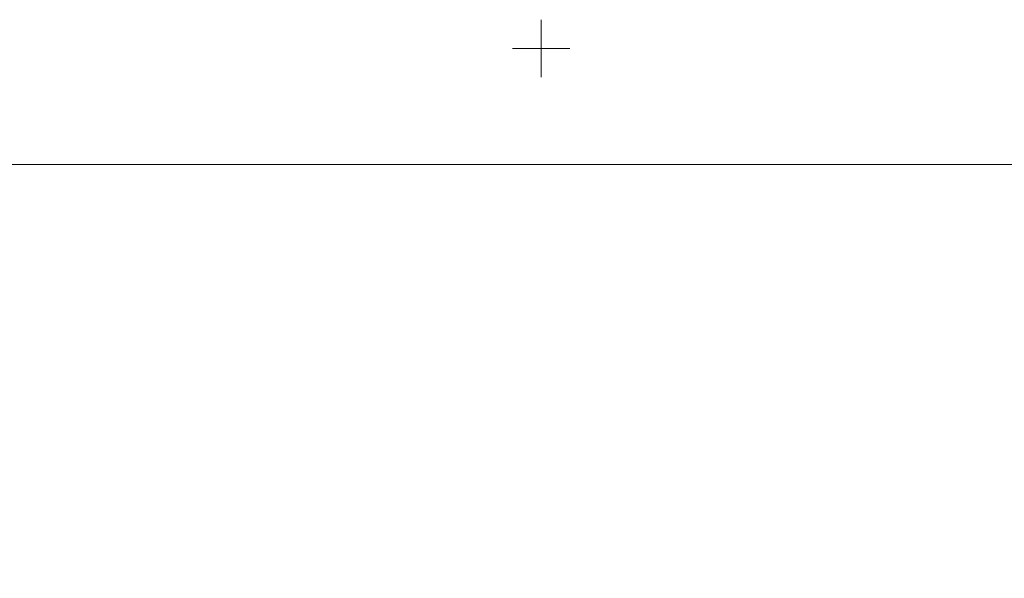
# Model space of a CAD drawing. Extents: x 0 to 6568752, y 0 to 5584302.
# Tile 52 of 58: x 6568405 to 6568490, y 5584254 to 5584302. Entities that reach past the tile are written whole.
import ezdxf

# ---------------------------------------------------------------- set-up
doc = ezdxf.new("R2010")
doc.units = 0
doc.linetypes.add('GAK', pattern=[3.5, 2, -0.7, 0.1, -0.7])
doc.layers.add('ramka sekcji', color=7, linetype='CONTINUOUS', lineweight=18)
doc.layers.add('siec', color=7, linetype='GAK', lineweight=70)

msp = doc.modelspace()

# ---------------------------------------------------------------- linework, layer by layer
at = {"layer": 'ramka sekcji', "color": 0}
for q in [(6568450, 5584302.5), (6568447.5, 5584300), (6568450, 5584297.5), (6568452.5, 5584300)]:
    msp.add_line((6568450, 5584300), q, dxfattribs=at)
at = {"layer": 'siec', "color": 0, "linetype": 'ByBlock', "lineweight": 20}
msp.add_lwpolyline([(6568734.39713, 5584289.91756), (6568240.9245, 5584289.91756), (6568240.9245, 5583920.87902), (6568734.39713, 5583920.87902)], close=True, dxfattribs=at)

doc.saveas('drawing.dxf')
